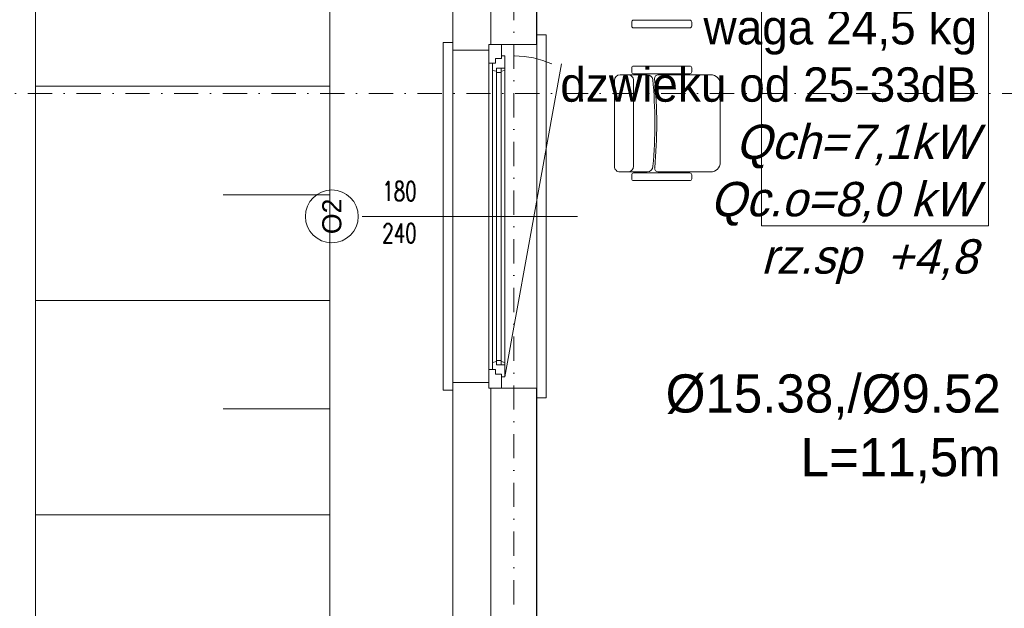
# Model space of a CAD drawing. Header units: centimetres. Extents: x -122 to 72759, y 3298 to 43172.
# Tile 37 of 243: x 34457 to 34972, y 11477 to 11785. Entities that reach past the tile are written whole.
import ezdxf
from ezdxf import colors
from ezdxf.entities.mleader import LeaderData, LeaderLine
from ezdxf.enums import TextEntityAlignment as Align
from ezdxf.lldxf.tags import DXFTag
from ezdxf.math import Vec2, Vec3

# ---------------------------------------------------------------- set-up
doc = ezdxf.new("R2010")
doc.units = ezdxf.units.CM
doc.header["$MEASUREMENT"] = 0
doc.linetypes.add('DASHDOT', pattern=[25.4, 12.7, -6.35, 0, -6.35])
doc.layers.get('0').update_dxf_attribs({"lineweight": 5})
for name, color, linetype, lineweight in [('0-LINIA CIENKA', 7, 'Continuous', 5), ('0-LINIA ŚREDNIA', 7, 'Continuous', 5), ('0-OSIE', 7, 'DASHDOT', 5), ('_ nowe meble', 7, 'Continuous', 5), ('_ ściany konstrukcyjne', 7, 'Continuous', 5), ('A_izol-termiczna', 7, 'ZIGZAG', 5), ('A_okna', 7, 'Continuous', 5), ('A_okna opis', 7, 'Continuous', 5), ('A_okna otwarcie', 7, 'DASH', 5), ('A_okna symbol', 7, 'Continuous', 5), ('A_parapety', 7, 'Continuous', 5), ('A_przerywane', 7, 'DASH', 5), ('A_sciany', 7, 'Continuous', 5), ('IS_HVAC_OPIS', 7, 'Continuous', 9), ('KT_KLIM Opis', 7, 'Continuous', 9), ('ZZZ_Xref', 7, 'Continuous', 5)]:
    doc.layers.add(name, color=color, linetype=linetype, lineweight=lineweight)
doc.styles.add('Arial', font='arial.ttf', dxfattribs={"height": 450})
doc.styles.add('MBC_0250', font='txt', dxfattribs={"height": 250})
doc.styles.add('ROMANS', font='romans.shx', dxfattribs={"width": 0.8, "height": 15})
doc.styles.get("Standard").update_dxf_attribs({"font": 'ARIAL.TTF'})
tags = doc.linetypes.add('DASH', pattern=[15, 10, -5]).pattern_tags.tags
tags[6:7] = [DXFTag(74, 4), DXFTag(75, 0), DXFTag(340, '0'), DXFTag(46, 0.0), DXFTag(50, 0.0), DXFTag(44, 0.0), DXFTag(45, 0.0)]
tags[4:5] = [DXFTag(74, 4), DXFTag(75, 0), DXFTag(340, '0'), DXFTag(46, 0.0), DXFTag(50, 0.0), DXFTag(44, 0.0), DXFTag(45, 0.0)]
doc.linetypes.add('ZIGZAG', pattern='A,0.0001,-0.2,[131,ltypeshp.shx,S=0.2,R=0,X=-0.2,Y=0],-0.4,[131,ltypeshp.shx,S=0.2,R=180,X=0.2,Y=0],-0.2', length=0.8001)

# ---------------------------------------------------------------- blocks, each defined once
blk = doc.blocks.new('*U1228')
at = {"layer": 'A_okna symbol'}
blk.add_circle((0, 82.27), 13.85, dxfattribs=at)
at = {"layer": 'A_okna opis', "style": 'ROMANS', "width": 0.7}
for tag, p in [('S', (-18.23, 46.86)), ('H', (3.76, 46.86))]:
    blk.add_attdef(tag, text='', height=10, rotation=90, dxfattribs=at).set_placement(p, align=Align.TOP_CENTER)
at = {"layer": 'A_okna symbol', "style": 'Arial'}
blk.add_attdef('SYMBOL', text='', height=10, dxfattribs=at).set_placement((0, 82.27), align=Align.MIDDLE_CENTER)
at = {"layer": 'A_okna symbol'}
blk.add_attdef('HP=', (-11.63, -44.95), '', height=10, rotation=360, dxfattribs=at)
at = {"color": 7, "lineweight": 40, "true_color": 0xffffff}
blk.add_wipeout([(87, 19), (-87, 19), (-87, 0), (-90, 0), (-90, -25), (90, -25), (90, 0), (87, 0)], dxfattribs=at)
at = {"color": 8, "linetype": 'Continuous', "lineweight": 5}
blk.add_line((0, 66.42), (0, -46.34), dxfattribs=at)
for p, q in [((-90, 0), (-80.2, 0)), ((-90, -6.5), (-90, 0)), ((-80.2, 0), (-80.2, -3.5)), ((-80.2, -3.5), (-82.6, -3.5)), ((-82.6, -3.5), (-82.6, -6.5)), ((-80.2, -1.9), (-76.46, -1.9)), ((-75.39, -3.89), (-77.7, -3.89)), ((-77.7, -8.3), (-77.7, -3.89)), ((-76, -3.89), (-76.46, -1.9)), ((-75.39, -3.89), (-75.39, -6.3)), ((75.39, -3.89), (-75.39, -3.89)), ((75.39, -3.89), (77.7, -3.89)), ((75.39, -3.89), (75.39, -6.3)), ((76, -3.89), (76.46, -1.9)), ((80.2, -1.9), (76.46, -1.9)), ((77.7, -8.3), (77.7, -3.89)), ((90, 0), (80.2, 0)), ((80.2, 0), (80.2, -3.5)), ((80.2, -3.5), (82.6, -3.5)), ((82.6, -3.5), (82.6, -6.5)), ((90, -6.5), (90, 0)), ((-82.6, -6.5), (-90, -6.5)), ((-84, -8.3), (-84, -6.5)), ((-84, -8.3), (-76.44, -8.3)), ((-75.39, -6.3), (-77.7, -6.3)), ((-77.7, -8.3), (-77.7, -6.3)), ((-76, -6.3), (-76.44, -8.3)), ((-75.44, -6.3), (75.39, -6.3)), ((75.39, -6.3), (77.7, -6.3)), ((76, -6.3), (76.44, -8.3)), ((84, -8.3), (76.44, -8.3)), ((77.7, -8.3), (77.7, -6.3)), ((82.6, -6.5), (90, -6.5)), ((84, -8.3), (84, -6.5))]:
    blk.add_line(p, q)
at = {"lineweight": 5}
for p, q in [((80.2, 0), (-80.2, 0)), ((-76.46, -1.9), (76.46, -1.9)), ((-76.44, -8.3), (76.44, -8.3))]:
    blk.add_line(p, q, dxfattribs=at)
for points in [[(-87, 0), (-87, 19)], [(87, 0), (87, 19)]]:
    blk.add_lwpolyline(points)
at = {"layer": 'A_izol-termiczna', "linetype": 'Continuous'}
for p, q in [((-86, 0), (-90, 0)), ((86, 0), (90, 0))]:
    blk.add_line(p, q, dxfattribs=at)
at = {"layer": 'A_okna otwarcie', "ltscale": 0.5}
blk.add_line((84, -8.3), (-79.87, -37.88), dxfattribs=at)
blk.add_arc((-35.23, -13.24), 48.77, 180.0708, 203.7505, dxfattribs=at)
at = {"layer": 'A_parapety'}
for points in [[(-91, 19), (-91, 24), (91, 24), (91, 19)], [(-95, -25), (-95, -30), (95, -30), (95, -25)]]:
    blk.add_lwpolyline(points, dxfattribs=at)
at = {"layer": 'A_przerywane'}
for p, q in [((87, 19), (-87, 19)), ((90, -25), (-90, -25))]:
    blk.add_line(p, q, dxfattribs=at)
at = {"layer": 'A_sciany'}
for p, q in [((-90, -25), (-90, 0)), ((90, -25), (90, 0))]:
    blk.add_line(p, q, dxfattribs=at)
blk = doc.blocks.new('G$CA1DC9C89')
at = {"layer": '0-LINIA CIENKA', "lineweight": 5, "ltscale": 100}
for p, q in [((130.83, 1166.37), (130.83, 1168.39)), ((131.83, 1169.4), (161.27, 1169.4)), ((161.27, 1165.37), (131.84, 1165.36)), ((162.28, 1168.39), (162.28, 1166.38)), ((130.84, 1144.35), (130.84, 1142.34)), ((161.28, 1145.36), (131.84, 1145.36)), ((162.29, 1142.34), (162.29, 1144.36)), ((124.78, 1140.82), (128.81, 1140.82)), ((138.89, 1140.82), (128.81, 1140.82)), ((131.85, 1141.33), (161.29, 1141.33)), ((144.86, 1140.82), (172.17, 1140.83)), ((121.76, 1092.93), (121.75, 1137.8)), ((131.84, 1092.93), (131.84, 1137.8)), ((177.22, 1094.95), (177.21, 1135.79)), ((128.82, 1089.9), (124.78, 1089.9)), ((128.82, 1089.9), (138.9, 1089.9)), ((130.84, 1086.37), (130.84, 1088.39)), ((131.85, 1089.4), (161.29, 1089.4)), ((172.17, 1089.91), (144.87, 1089.9)), ((162.3, 1088.39), (162.3, 1086.38)), ((161.29, 1085.37), (131.85, 1085.36))]:
    blk.add_line(p, q, dxfattribs=at)
at = {"layer": '0-LINIA CIENKA', "lineweight": 5}
blk.add_lwpolyline([(317.45, 1480.23), (198.69, 1480.21), (198.76, 1061.73), (317.53, 1061.75)], close=True, dxfattribs=at)
at = {"layer": '0-LINIA CIENKA', "lineweight": 5, "ltscale": 100}
for centre, radius, start, end in [((131.83, 1168.39), 1.01, 90.0049, 180.0049), ((131.84, 1166.37), 1.01, 180.0049, 270.0049), ((161.27, 1168.39), 1.01, 0.0049, 90.0049), ((161.27, 1166.38), 1.01, 270.0049, 0.0049), ((131.84, 1144.35), 1.01, 90.0049, 180.0049), ((161.28, 1144.36), 1.01, 0.0049, 90.0049), ((124.78, 1137.8), 3.03, 90.0049, 180.0049), ((128.81, 1137.8), 3.03, 0.0049, 90.0049), ((131.85, 1142.34), 1.01, 180.0049, 270.0049), ((138.89, 1137.8), 3.03, 10.6339, 90.0049), ((144.86, 1138.81), 2.02, 90.0049, 185.4235), ((161.29, 1142.34), 1.01, 270.0049, 0.0049), ((172.17, 1135.79), 5.04, 0.0049, 90.0049), ((-102.29, 1115.34), 245.24, 354.7559, 5.3849), ((-102.29, 1115.34), 246.25, 354.5863, 5.4235), ((124.78, 1092.93), 3.03, 180.0049, 270.0049), ((128.81, 1092.93), 3.03, 270.0049, 0.0049), ((138.9, 1092.93), 3.03, 270.0049, 0.0049), ((172.17, 1094.95), 5.04, 270.0049, 0.0049), ((131.85, 1088.39), 1.01, 90.0049, 180.0049), ((144.87, 1091.92), 2.02, 174.5863, 270.0049), ((161.29, 1088.39), 1.01, 0.0049, 90.0049), ((131.85, 1086.37), 1.01, 180.0049, 270.0049), ((161.29, 1086.38), 1.01, 270.0049, 0.0049)]:
    blk.add_arc(centre, radius, start, end, dxfattribs=at)
at = {"layer": '0-LINIA ŚREDNIA', "lineweight": 5}
for points in [[(4125.09, 1983.15), (2204.61, 1983.1), (2204.61, 1807.98), (12.13, 1808.07), (12.13, 1744.12), (37.13, 1744.12), (37.13, 828.68), (12.13, 828.68), (12.13, 764.65), (305.88, 764.7), (305.85, 644.32)], [(4105.09, 1963.15), (2224.61, 1963.1), (2224.61, 1787.98), (57.13, 1788.07), (32.13, 1788.07), (32.13, 1764.12), (57.13, 1764.12), (57.13, 808.68), (32.13, 808.68), (32.13, 784.65), (162.24, 784.67)]]:
    blk.add_lwpolyline(points, dxfattribs=at)
at = {"layer": '_ nowe meble', "lineweight": 5, "ltscale": 0.5}
for points in [[(-181.29, 1867.44), (-181.29, 764.41)], [(-27.17, 965.81), (-82.95, 965.81)], [(-27.17, 910.38), (-181.29, 910.38)]]:
    blk.add_lwpolyline(points, dxfattribs=at)
at = {"layer": '_ ściany konstrukcyjne', "lineweight": 5}
for points in [[(4105.09, 1963.15), (2224.61, 1963.1), (2224.61, 1787.98), (32.13, 1788.07), (32.13, 1764.12), (57.13, 1764.12), (57.13, 808.68), (32.13, 808.68), (32.13, 784.65), (162.24, 784.67)], [(1745.97, 892.87), (1745.97, 808.68), (81.01, 808.68), (81.01, 1764.12), (1745.97, 1764.12), (1745.97, 1042.87)], [(1858.14, 1763.96), (81.13, 1764.07), (81.13, 808.65), (349.88, 808.7), (349.88, 644.32)], [(2224.64, 1764.03), (81.13, 1764.07), (81.13, 808.65), (349.88, 808.7), (349.88, 644.32)]]:
    blk.add_lwpolyline(points, dxfattribs=at)
at = {"layer": 'A_okna', "lineweight": 5}
ref = blk.add_blockref('*U1228', (56.13, 1066.65), dxfattribs=dict(at, xscale=-1, rotation=89.99999995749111))
ref.add_attrib('SYMBOL', 'O2', dxfattribs={"layer": 'A_okna symbol', "height": 9.996, "rotation": 90, "style": 'Arial'}).set_placement((-26.14, 1066.65), align=Align.MIDDLE_CENTER)
ref.add_attrib('S', '180', dxfattribs={"layer": 'A_okna opis', "height": 10, "style": 'ROMANS', "width": 0.7}).set_placement((9.27, 1084.88), align=Align.TOP_CENTER)
ref.add_attrib('H', '240', dxfattribs={"layer": 'A_okna opis', "height": 10, "style": 'ROMANS', "width": 0.7}).set_placement((9.27, 1062.88), align=Align.TOP_CENTER)
at = {"layer": '0-OSIE', "lineweight": 5}
for points in [[(69.19, 2227.68), (69.19, -10.39)], [(-236.21, 1131.01), (4272.26, 1131.01)]]:
    blk.add_lwpolyline(points, dxfattribs=at)
at = {"layer": '_ nowe meble', "lineweight": 5, "ltscale": 0.5}
for points in [[(-181.29, 764.41), (-181.29, 1867.44), (37.13, 1867.44), (964.14, 1808.03)], [(-27.17, 1808.07), (-27.17, 764.41)], [(-27.17, 1134.8), (-181.29, 1134.8)], [(-27.17, 1078.02), (-82.95, 1078.02)], [(-27.17, 1022.59), (-181.29, 1022.59)]]:
    blk.add_lwpolyline(points, dxfattribs=at)

msp = doc.modelspace()

# ---------------------------------------------------------------- block references
at = {"layer": 'ZZZ_Xref'}
msp.add_blockref('G$CA1DC9C89', (34646.15529, 10615.38849), dxfattribs=at)

# ---------------------------------------------------------------- next in the draw order: leaders
at = {"layer": 'IS_HVAC_OPIS'}
ml = msp.add_multileader_mtext('Standard', dxfattribs=at)
ml.set_content('%%C15.38,/%%C9.52   \\PL=6,0m', color=256, style='MBC_0250')
ml.set_leader_properties(color=256, linetype='Continuous', lineweight=0)
ml.build(insert=Vec2(0, 0))
ml.multileader.update_dxf_attribs({"dogleg_length": 21.66695, "arrow_head_size": 12.5, "scale": 100})
ctx = ml.context
ctx.base_point, ctx.scale, ctx.char_height, ctx.arrow_head_size, ctx.landing_gap_size, ctx.plane_origin = Vec3(35305.81447, 11723.53481), 100, 20, 12.5, 7.5, Vec3(34666.23752, 11318.35349)
ctx.text_align_type = 2
notes = []
notes.append((ctx, [(0, (1, 1, 0), (35511.16355, 11723.53481), (-1, 0), 9.66695, [(0, [(35539.09952, 11746.09847)], 0, [])])]))
ctx.mtext.insert, ctx.mtext.width, ctx.mtext.alignment, ctx.mtext.line_spacing_factor, ctx.mtext.flow_direction = Vec3(35493.9966, 11735.88133), 338.2148227, 3, 1.00005, 5
ml = msp.add_multileader_mtext('Standard', dxfattribs=at)
ml.set_content('%%C15.38,/%%C9.52   \\PL=11,5m', color=256, style='MBC_0250')
ml.set_leader_properties(color=256, linetype='Continuous', lineweight=0)
ml.build(insert=Vec2(0, 0))
ml.multileader.update_dxf_attribs({"dogleg_length": 21.66695, "arrow_head_size": 12.5, "scale": 100})
ctx = ml.context
ctx.base_point, ctx.scale, ctx.char_height, ctx.arrow_head_size, ctx.landing_gap_size, ctx.plane_origin = Vec3(34782.04622, 11586.97151), 100, 20, 12.5, 7.5, Vec3(34142.46927, 11181.7902)
ctx.text_align_type = 2
notes.append((ctx, [(0, (1, 1, 0), (34987.3953, 11586.97151), (-1, 0), 9.66695, [(0, [(35015.33127, 11609.53518)], 0, [])])]))
ctx.mtext.insert, ctx.mtext.width, ctx.mtext.alignment, ctx.mtext.line_spacing_factor, ctx.mtext.flow_direction = Vec3(34970.22835, 11599.31804), 338.2148227, 3, 1.00005, 5
ml = msp.add_multileader_mtext('Standard', dxfattribs=at)
ml.set_content('%%C19.05/,%%C9.52 \\PL=7,5m', color=256, style='MBC_0250')
ml.set_leader_properties(color=256, linetype='Continuous', lineweight=0)
ml.build(insert=Vec2(0, 0))
ml.multileader.update_dxf_attribs({"dogleg_length": 21.66695, "arrow_head_size": 12.5, "scale": 100})
ctx = ml.context
ctx.base_point, ctx.scale, ctx.char_height, ctx.arrow_head_size, ctx.landing_gap_size, ctx.plane_origin = Vec3(35733.64332, 11566.02553), 100, 20, 12.5, 7.5, Vec3(35063.8262, 10881.50036)
ctx.text_align_type = 2
notes.append((ctx, [(0, (1, 1, 0), (35938.99239, 11566.02553), (-1, 0), 9.66695, [(0, [(35927.46109, 11484.63995)], 0, [])])]))
ctx.mtext.insert, ctx.mtext.width, ctx.mtext.alignment, ctx.mtext.line_spacing_factor, ctx.mtext.flow_direction = Vec3(35921.82544, 11578.37205), 360.4336263, 3, 1.00005, 5
at = {"layer": 'KT_KLIM Opis'}
ml = msp.add_multileader_mtext('Standard', dxfattribs=at)
ml.set_content('{\\C5; Jednostka wew\\Pwym=246x840x840\\Pwaga 24,5 kg\\Pdzwieku od 25-33dB\\P\\Q15;Qch=7,1kW\\P\\C1;Qc.o=8,0 kW\\Prz.sp  +4,8}', color=256, style='MBC_0250')
ml.set_leader_properties(color=256, linetype='Continuous', lineweight=0)
ml.build(insert=Vec2(0, 0))
ml.multileader.update_dxf_attribs({"dogleg_length": 0.03917, "arrow_head_size": 12.5, "scale": 100})
ctx = ml.context
ctx.base_point, ctx.scale, ctx.char_height, ctx.arrow_head_size, ctx.landing_gap_size, ctx.plane_origin = Vec3(34724.5857, 11838.60966), 100, 18, 12.5, 7.5, Vec3(33613.82887, 11338.55569)
ctx.text_align_type = 2
notes.append((ctx, [(0, (1, 1, 0), (34969.16533, 11838.60966), (-1, 0), 3.9166, [(0, [(34949.05777, 11900.6233)], 0, [])])]))
ctx.mtext.insert, ctx.mtext.width, ctx.mtext.alignment, ctx.mtext.line_spacing_factor, ctx.mtext.flow_direction = Vec3(34957.74873, 11850.1083), 269.0774305, 3, 1.00005, 5
for ctx, leaders in notes:
    for number, flags, end, landing, length, lines in leaders:
        leader = LeaderData()
        leader.index, (leader.has_last_leader_line, leader.has_dogleg_vector, leader.attachment_direction) = number, flags
        leader.last_leader_point, leader.dogleg_vector, leader.dogleg_length = Vec3(end), Vec3(landing), length
        for number, points, colour, breaks in lines:
            line = LeaderLine()
            line.index, line.vertices, line.color, line.breaks = number, Vec3.list(points), colors.encode_raw_color(colour), breaks
            leader.lines.append(line)
        ctx.leaders.append(leader)

doc.saveas('drawing.dxf')
